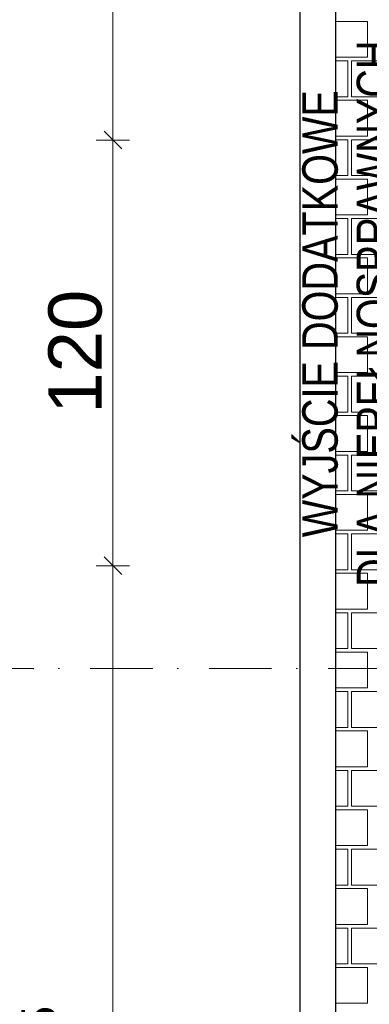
# Model space of a CAD drawing. Header units: millimetres. Extents: x -126271 to -88962, y -179170 to 5194.
# Tile 14 of 66: x -124809 to -123824, y -98813 to -96037. Entities that reach past the tile are written whole.
import ezdxf
from ezdxf.enums import TextEntityAlignment as Align

# ---------------------------------------------------------------- set-up
doc = ezdxf.new("R2010")
doc.units = ezdxf.units.MM
doc.header["$MEASUREMENT"] = 0
doc.linetypes.add('Kropki i Kreski', pattern=[335.138881, 176.388884, -88.194442, 0, -70.555556])
for name, color, linetype, lineweight, true_color in [('Nowe_2D - Rysunki i Obrazki_Nr_pióra__105', 7, 'Continuous', 13, 0xcccccc), ('Nowe_2D - Rysunki i Obrazki_Nr_pióra__61', 7, 'Continuous', 18, 0x6a6a6a), ('Nowe_Opisy - Etykiety_Nr_pióra__81', 7, 'Continuous', 13, 0x6a6a6a), ('Nowe_Wymiarowanie - Ogólne_Nr_pióra__81', 7, 'Continuous', 13, 0x6a6a6a)]:
    doc.layers.add(name, color=color, linetype=linetype, lineweight=lineweight, true_color=true_color)
for name, color, linetype, lineweight in [('Nowe_2D - Rysunki i Obrazki_Nr_pióra__22', 8, 'Continuous', 25), ('Nowe_Osie_Nr_pióra__4', 8, 'Continuous', 13), ('Nowe_Tabelka_Nr_pióra__7', 7, 'Continuous', 35), ('Nowe_Wymiarowanie - Ogólne_Nr_pióra__42', 8, 'Continuous', 25)]:
    doc.layers.add(name, color=color, linetype=linetype, lineweight=lineweight)
doc.layers.add('Nowe_Osie', color=7, linetype='Continuous')
doc.layers.add('Nowe_Wymiarowanie - Ogólne', color=7, linetype='Continuous')
doc.styles.add('STYL_AUTOMATYCZNY_1', font='arial.ttf')
doc.styles.add('STYL_AUTOMATYCZNY_3', font='arial.ttf', dxfattribs={"width": 0.8})
doc.dimstyles.new('STYL_AUTOMATYCZNY__3', dxfattribs={"dimtxt": 150, "dimasz": 47.5, "dimexe": 0.18, "dimexo": 0.0625, "dimgap": 0, "dimtad": 1, "dimdec": 0, "dimlfac": 0.1, "dimzin": 0, "dimdsep": 46, "dimtxsty": 'STYL_AUTOMATYCZNY_1', "dimblk": 'ARROWHEAD_6', "dimblk1": 'ARROWHEAD_6', "dimblk2": 'ARROWHEAD_6', "dimcen": 0.09, "dimse1": 1, "dimse2": 1, "dimclrd": 256, "dimclre": 256, "dimclrt": 8, "dimazin": 0, "dimtfac": 1, "dimtdec": 4, "dimtmove": 0, "dimatfit": 3, "dimfxl": 0, "dimtolj": 1, "dimtzin": 0, "dimarcsym": 0})
doc.dimstyles.new('STYL_AUTOMATYCZNY__6', dxfattribs={"dimtxt": 0.18, "dimasz": 182.4, "dimexe": 0.18, "dimexo": 0.0625, "dimgap": 0, "dimtad": 0, "dimtih": 1, "dimtoh": 1, "dimdec": 4, "dimzin": 0, "dimdsep": 46, "dimcen": 0.09, "dimadec": 0, "dimazin": 0, "dimtfac": 1, "dimtdec": 4, "dimtmove": 0, "dimatfit": 3, "dimldrblk": 'ARROWHEAD_5', "dimfxl": 0, "dimtolj": 1, "dimtzin": 0, "dimarcsym": 0})

# ---------------------------------------------------------------- blocks, each defined once
blk = doc.blocks.new('*X78')
at = {"layer": 'Nowe_2D - Rysunki i Obrazki_Nr_pióra__105', "color": 254, "linetype": 'Continuous', "lineweight": 13, "true_color": 0xcccccc}
for p, q in [((-123828.8, -96042.5), (-123919.5, -96042.5)), ((-123828.8, -96143.5), (-123828.8, -96042.5)), ((-123919.5, -96143.5), (-123828.8, -96143.5)), ((-123884.3, -96153.6), (-123919.5, -96153.6)), ((-123884.3, -96254.6), (-123884.3, -96153.6)), ((-123773.2, -96153.6), (-123874.2, -96153.6)), ((-123874.2, -96153.6), (-123874.2, -96254.6)), ((-123919.5, -96254.6), (-123884.3, -96254.6)), ((-123828.8, -96264.7), (-123919.5, -96264.7)), ((-123874.2, -96254.6), (-123773.2, -96254.6)), ((-123828.8, -96365.7), (-123828.8, -96264.7)), ((-123919.5, -96365.7), (-123828.8, -96365.7)), ((-123884.3, -96375.8), (-123919.5, -96375.8)), ((-123884.3, -96476.8), (-123884.3, -96375.8)), ((-123773.2, -96375.8), (-123874.2, -96375.8)), ((-123874.2, -96375.8), (-123874.2, -96476.8)), ((-123919.5, -96476.8), (-123884.3, -96476.8)), ((-123828.8, -96486.9), (-123919.5, -96486.9)), ((-123874.2, -96476.8), (-123773.2, -96476.8)), ((-123828.8, -96587.9), (-123828.8, -96486.9)), ((-123919.5, -96587.9), (-123828.8, -96587.9)), ((-123884.3, -96598), (-123919.5, -96598)), ((-123884.3, -96699), (-123884.3, -96598)), ((-123773.2, -96598), (-123874.2, -96598)), ((-123874.2, -96598), (-123874.2, -96699)), ((-123919.5, -96699), (-123884.3, -96699)), ((-123828.8, -96709.1), (-123919.5, -96709.1)), ((-123874.2, -96699), (-123773.2, -96699)), ((-123828.8, -96810.1), (-123828.8, -96709.1)), ((-123919.5, -96810.1), (-123828.8, -96810.1)), ((-123884.3, -96820.2), (-123919.5, -96820.2)), ((-123884.3, -96921.2), (-123884.3, -96820.2)), ((-123773.2, -96820.2), (-123874.2, -96820.2)), ((-123874.2, -96820.2), (-123874.2, -96921.2)), ((-123919.5, -96921.2), (-123884.3, -96921.2)), ((-123828.8, -96931.3), (-123919.5, -96931.3)), ((-123874.2, -96921.2), (-123773.2, -96921.2)), ((-123828.8, -97032.3), (-123828.8, -96931.3)), ((-123919.5, -97032.3), (-123828.8, -97032.3)), ((-123884.3, -97042.4), (-123919.5, -97042.4)), ((-123884.3, -97143.4), (-123884.3, -97042.4)), ((-123773.2, -97042.4), (-123874.2, -97042.4)), ((-123874.2, -97042.4), (-123874.2, -97143.4)), ((-123919.5, -97143.4), (-123884.3, -97143.4)), ((-123828.8, -97153.5), (-123919.5, -97153.5)), ((-123874.2, -97143.4), (-123773.2, -97143.4)), ((-123828.8, -97254.5), (-123828.8, -97153.5)), ((-123919.5, -97254.5), (-123828.8, -97254.5)), ((-123884.3, -97264.6), (-123919.5, -97264.6)), ((-123884.3, -97365.6), (-123884.3, -97264.6)), ((-123773.2, -97264.6), (-123874.2, -97264.6)), ((-123874.2, -97264.6), (-123874.2, -97365.6)), ((-123919.5, -97365.6), (-123884.3, -97365.6)), ((-123828.8, -97375.7), (-123919.5, -97375.7)), ((-123874.2, -97365.6), (-123773.2, -97365.6)), ((-123828.8, -97476.7), (-123828.8, -97375.7)), ((-123919.5, -97476.7), (-123828.8, -97476.7)), ((-123884.3, -97486.8), (-123919.5, -97486.8)), ((-123884.3, -97587.8), (-123884.3, -97486.8)), ((-123773.2, -97486.8), (-123874.2, -97486.8)), ((-123874.2, -97486.8), (-123874.2, -97587.8)), ((-123919.5, -97587.8), (-123884.3, -97587.8)), ((-123828.8, -97597.9), (-123919.5, -97597.9)), ((-123874.2, -97587.8), (-123773.2, -97587.8)), ((-123828.8, -97698.9), (-123828.8, -97597.9)), ((-123919.5, -97698.9), (-123828.8, -97698.9)), ((-123884.3, -97709), (-123919.5, -97709)), ((-123884.3, -97810), (-123884.3, -97709)), ((-123773.2, -97709), (-123874.2, -97709)), ((-123874.2, -97709), (-123874.2, -97810)), ((-123919.5, -97810), (-123884.3, -97810)), ((-123828.8, -97820.1), (-123919.5, -97820.1)), ((-123874.2, -97810), (-123773.2, -97810)), ((-123828.8, -97921.1), (-123828.8, -97820.1)), ((-123919.5, -97921.1), (-123828.8, -97921.1)), ((-123884.3, -97931.2), (-123919.5, -97931.2)), ((-123884.3, -98032.2), (-123884.3, -97931.2)), ((-123773.2, -97931.2), (-123874.2, -97931.2)), ((-123874.2, -97931.2), (-123874.2, -98032.2)), ((-123919.5, -98032.2), (-123884.3, -98032.2)), ((-123828.8, -98042.3), (-123919.5, -98042.3)), ((-123874.2, -98032.2), (-123773.2, -98032.2)), ((-123828.8, -98143.3), (-123828.8, -98042.3)), ((-123919.5, -98143.3), (-123828.8, -98143.3)), ((-123884.3, -98153.4), (-123919.5, -98153.4)), ((-123884.3, -98254.4), (-123884.3, -98153.4)), ((-123773.2, -98153.4), (-123874.2, -98153.4)), ((-123874.2, -98153.4), (-123874.2, -98254.4)), ((-123919.5, -98254.4), (-123884.3, -98254.4)), ((-123828.8, -98264.5), (-123919.5, -98264.5)), ((-123874.2, -98254.4), (-123773.2, -98254.4)), ((-123828.8, -98365.5), (-123828.8, -98264.5)), ((-123919.5, -98365.5), (-123828.8, -98365.5)), ((-123884.3, -98375.6), (-123919.5, -98375.6)), ((-123884.3, -98476.6), (-123884.3, -98375.6)), ((-123773.2, -98375.6), (-123874.2, -98375.6)), ((-123874.2, -98375.6), (-123874.2, -98476.6)), ((-123919.5, -98476.6), (-123884.3, -98476.6)), ((-123828.8, -98486.7), (-123919.5, -98486.7)), ((-123874.2, -98476.6), (-123773.2, -98476.6)), ((-123828.8, -98587.7), (-123828.8, -98486.7)), ((-123919.5, -98587.7), (-123828.8, -98587.7)), ((-123884.3, -98597.8), (-123919.5, -98597.8)), ((-123884.3, -98698.8), (-123884.3, -98597.8)), ((-123773.2, -98597.8), (-123874.2, -98597.8)), ((-123874.2, -98597.8), (-123874.2, -98698.8)), ((-123919.5, -98698.8), (-123884.3, -98698.8)), ((-123828.8, -98708.9), (-123919.5, -98708.9)), ((-123874.2, -98698.8), (-123773.2, -98698.8)), ((-123828.8, -98809.9), (-123828.8, -98708.9)), ((-123919.5, -98809.9), (-123828.8, -98809.9))]:
    blk.add_line(p, q, dxfattribs=at)
blk = doc.blocks.new('Wypełnienie_6_1', base_point=(0, 0))
at = {"layer": 'Nowe_2D - Rysunki i Obrazki_Nr_pióra__61', "color": 251, "linetype": 'Continuous', "lineweight": 18, "true_color": 0x6a6a6a, "flags": 128}
blk.add_lwpolyline([(-123919.5, -89334.3), (-123919.5, -89156.6), (-111869.6, -89156.6), (-111869.6, -88443.6), (-106115.7, -88443.6), (-106115.7, -89156.6), (-92839.5, -89156.6), (-92839.5, -102678.1), (-92839.5, -102776.9), (-92839.5, -105256.6), (-123919.5, -105256.6), (-123919.5, -90576.6), (-125357.6, -90576.6), (-125357.6, -89334.3)], close=True, dxfattribs=at)
at = {"layer": 'Nowe_2D - Rysunki i Obrazki_Nr_pióra__105', "color": 254, "linetype": 'Continuous', "lineweight": 13, "true_color": 0xcccccc}
blk.add_blockref('*X78', (0, 0), dxfattribs=at)
blk = doc.blocks.new('Standardowy znacznik osi_5')
at = {"layer": 'Nowe_Osie_Nr_pióra__4', "color": 8, "linetype": 'Kropki i Kreski', "lineweight": 13}
for p, q in [((1000, 0), (32849.3, 0)), ((32849.3, 0), (33849.3, 0))]:
    blk.add_line(p, q, dxfattribs=at)
blk.add_point((32849.3, 0), dxfattribs=at)
blk.add_point((32849.3, 0), dxfattribs=at)
at = {"layer": 'Nowe_Osie_Nr_pióra__4', "color": 8, "lineweight": 13, "style": 'STYL_AUTOMATYCZNY_1'}
for tag, p in [('AC_MarkerText_1_0', (-250, -239.3)), ('AC_MarkerText_1_1', (34099.3, -239.3))]:
    blk.add_attdef(tag, text='', height=250, rotation=180, dxfattribs=at).set_placement(p, align=Align.TOP_CENTER)
blk = doc.blocks.new('*D369')
at = {"layer": 'Nowe_Wymiarowanie - Ogólne_Nr_pióra__81', "color": 251, "linetype": 'Continuous', "lineweight": 13, "true_color": 0x6a6a6a}
for p, q in [((-124521.5, -91021.6), (-124571.5, -90971.6)), ((-124546.5, -90959.1), (-124546.5, -90996.6)), ((-124593.4, -90996.6), (-124499.7, -90996.6)), ((-124546.5, -90996.6), (-124546.5, -96376.6)), ((-124521.5, -96401.6), (-124571.5, -96351.6)), ((-124593.4, -96376.6), (-124499.7, -96376.6)), ((-124546.5, -96376.6), (-124546.5, -97576.6))]:
    blk.add_line(p, q, dxfattribs=at)
at = {"layer": 'Nowe_Wymiarowanie - Ogólne_Nr_pióra__42', "color": 8, "lineweight": 25, "insert": (-124576.5, -93858.2), "char_height": 150, "attachment_point": 7, "rotation": 90, "style": 'STYL_AUTOMATYCZNY_1'}
blk.add_mtext('\\A1;{\\pql;\\fArial|b0|i0|c238|p0;\\W1.000000;538}', dxfattribs=at)
blk = doc.blocks.new('ARROWHEAD_6')
at = {"color": 0, "linetype": 'Continuous', "lineweight": 0}
for p, q in [((0, 0), (-1, 0)), ((-0.5, -0.5), (0.5, 0.5))]:
    blk.add_line(p, q, dxfattribs=at)
blk = doc.blocks.new('*D370')
at = {"layer": 'Nowe_Wymiarowanie - Ogólne_Nr_pióra__81', "color": 251, "linetype": 'Continuous', "lineweight": 13, "true_color": 0x6a6a6a}
for p, q in [((-124521.5, -96401.6), (-124571.5, -96351.6)), ((-124546.5, -96376.6), (-124546.5, -97576.6)), ((-124521.5, -97601.6), (-124571.5, -97551.6)), ((-124593.4, -97576.6), (-124499.7, -97576.6)), ((-124546.5, -97576.6), (-124546.5, -100492.2))]:
    blk.add_line(p, q, dxfattribs=at)
at = {"layer": 'Nowe_Wymiarowanie - Ogólne_Nr_pióra__42', "color": 8, "lineweight": 25, "insert": (-124576.5, -97148.2), "char_height": 150, "attachment_point": 7, "rotation": 90, "style": 'STYL_AUTOMATYCZNY_1'}
blk.add_mtext('\\A1;{\\pql;\\fArial|b0|i0|c238|p0;\\W1.000000;120}', dxfattribs=at)
blk = doc.blocks.new('*D371')
at = {"layer": 'Nowe_Wymiarowanie - Ogólne_Nr_pióra__81', "color": 251, "linetype": 'Continuous', "lineweight": 13, "true_color": 0x6a6a6a}
for p, q in [((-124521.5, -97601.6), (-124571.5, -97551.6)), ((-124546.5, -97576.6), (-124546.5, -100492.2)), ((-124521.5, -100517.2), (-124571.5, -100467.2))]:
    blk.add_line(p, q, dxfattribs=at)
at = {"layer": 'Nowe_Wymiarowanie - Ogólne_Nr_pióra__42', "color": 8, "lineweight": 25, "insert": (-124567.2, -99243.8), "char_height": 150, "attachment_point": 7, "rotation": 90, "style": 'STYL_AUTOMATYCZNY_1'}
blk.add_mtext('\\A1;{\\pql;\\fArial|b0|i0|c238|p0;\\W1.000000;291\\fArial|b0|i0|c238|p0;\\W1.000000;\\A1{\\H.66x;\\S5^  ;}}', dxfattribs=at)
blk = doc.blocks.new('*D372')
at = {"layer": 'Nowe_Wymiarowanie - Ogólne_Nr_pióra__81', "color": 251, "linetype": 'Continuous', "lineweight": 13, "true_color": 0x6a6a6a}
for p, q in [((-124546.5, -97576.6), (-124546.5, -100492.2)), ((-124521.5, -100517.2), (-124571.5, -100467.2)), ((-124593.4, -100492.2), (-124499.7, -100492.2)), ((-124546.5, -100492.2), (-124546.5, -101992.2)), ((-124521.5, -102017.2), (-124571.5, -101967.2))]:
    blk.add_line(p, q, dxfattribs=at)
at = {"layer": 'Nowe_Wymiarowanie - Ogólne_Nr_pióra__42', "color": 8, "lineweight": 25, "insert": (-124576.5, -101413.8), "char_height": 150, "attachment_point": 7, "rotation": 90, "style": 'STYL_AUTOMATYCZNY_1'}
blk.add_mtext('\\A1;{\\pql;\\fArial|b0|i0|c238|p0;\\W1.000000;150}', dxfattribs=at)
blk = doc.blocks.new('*D374')
at = {"layer": 'Nowe_Wymiarowanie - Ogólne_Nr_pióra__81', "color": 251, "linetype": 'Continuous', "lineweight": 13, "true_color": 0x6a6a6a}
for p, q in [((-125332.4, -91021.6), (-125382.4, -90971.6)), ((-125357.4, -90996.6), (-125357.4, -90959.1)), ((-125310.6, -90996.6), (-125404.3, -90996.6)), ((-125357.4, -103836.6), (-125357.4, -90996.6)), ((-125382.4, -103811.6), (-125332.4, -103861.6)), ((-125310.6, -103836.6), (-125404.3, -103836.6)), ((-125357.4, -103874.1), (-125357.4, -103836.6))]:
    blk.add_line(p, q, dxfattribs=at)
at = {"layer": 'Nowe_Wymiarowanie - Ogólne_Nr_pióra__42', "color": 8, "lineweight": 25, "insert": (-125387.4, -97674), "char_height": 150, "attachment_point": 7, "rotation": 90, "style": 'STYL_AUTOMATYCZNY_1'}
blk.add_mtext('\\A1;{\\pql;\\fArial|b0|i0|c238|p0;\\W1.000000;1\xa0284}', dxfattribs=at)
blk = doc.blocks.new('ARROWHEAD_5')
at = {"linetype": 'Continuous', "lineweight": 0}
blk.add_hatch(color=0, dxfattribs=at).paths.add_polyline_path([(-1, 0.2679), (0, 0), (-1, -0.2679)])
at = {"color": 0, "linetype": 'Continuous', "lineweight": 0}
blk.add_line((0, 0), (-1, 0), dxfattribs=at)

msp = doc.modelspace()

# ---------------------------------------------------------------- linework, layer by layer
at = {"layer": 'Nowe_2D - Rysunki i Obrazki_Nr_pióra__22', "color": 8, "linetype": 'Continuous', "lineweight": 25, "flags": 128}
for points in [[(-123919.5, -90576.6), (-123919.5, -105256.6), (-105338.5, -105256.6)], [(-124019.5, -90676.1), (-124019.5, -105356.6), (-105338.5, -105356.6)]]:
    msp.add_lwpolyline(points, dxfattribs=at)

# ---------------------------------------------------------------- block references
at = {"layer": 'Nowe_2D - Rysunki i Obrazki_Nr_pióra__105', "color": 254, "linetype": 'Continuous', "lineweight": 13, "true_color": 0xcccccc}
msp.add_blockref('Wypełnienie_6_1', (0, 0), dxfattribs=at)
at = {"layer": 'Nowe_Osie', "color": 8, "linetype": 'Continuous', "lineweight": 15, "zscale": 1000, "rotation": 180}
msp.add_blockref('Standardowy znacznik osi_5', (-91921.8, -97866.6), dxfattribs=at)

# ---------------------------------------------------------------- texts
at = {"layer": 'Nowe_Tabelka_Nr_pióra__7', "color": 7, "linetype": 'Continuous', "lineweight": 35, "insert": (-123757.9, -96866.2), "char_height": 100, "attachment_point": 8, "rotation": 90, "line_spacing_factor": 0.92087, "style": 'STYL_AUTOMATYCZNY_3'}
msp.add_mtext('\\A1;{\\pqc;\\fArial|b0|i0|c238|p0;\\W0.800000;WYJŚCIE DODATKOWE\\P\\pqc;\\fArial|b0|i0|c238|p0;\\W0.800000;DLA NIEPEŁNOSPRAWNYCH}', dxfattribs=at)

# ---------------------------------------------------------------- dimensions: what is measured, and where the dimension line sits
at = {"layer": 'Nowe_Wymiarowanie - Ogólne', "color": 251, "linetype": 'Continuous', "lineweight": 13, "true_color": 0x6a6a6a}
for base, p1, p2, angle, picture, middle in [((-125357.4, -90996.6), (-121039.5, -103836.6), (-122319.5, -90996.6), 90, '*D374', (-125462.4, -97416.7)), ((-124546.5, -96376.6), (-122319.5, -90996.6), (-122319.5, -96376.6), 270, '*D369', (-124651.5, -93687)), ((-124546.5, -97576.6), (-122319.5, -96376.6), (-122319.5, -97576.6), 270, '*D370', (-124651.5, -96977)), ((-124546.5, -100492.2), (-122319.5, -97576.6), (-122149.5, -100492.2), 270, '*D371', (-124651.5, -98870.6)), ((-124546.5, -101992.2), (-122149.5, -100492.2), (-122149.5, -101992.2), 270, '*D372', (-124651.5, -101242.6))]:
    dim = msp.add_linear_dim(base=base, p1=p1, p2=p2, angle=angle, dimstyle='STYL_AUTOMATYCZNY__3', dxfattribs=at)
    dim.commit()
    dim.dimension.update_dxf_attribs({"geometry": picture, "text_midpoint": middle, "dimtype": 160, "text_rotation": 90})

# ---------------------------------------------------------------- leaders
at = {"layer": 'Nowe_Opisy - Etykiety_Nr_pióra__81', "color": 251, "linetype": 'Continuous', "lineweight": 13, "true_color": 0x6a6a6a, "annotation_type": 0, "has_hookline": 1, "hookline_direction": 1, "text_width": 2387.2}
msp.add_leader([(-122287, -96072.5), (-122544.1, -95764.8), (-122743.9, -95815.4)], dimstyle='STYL_AUTOMATYCZNY__6', dxfattribs=at)

doc.saveas('drawing.dxf')
